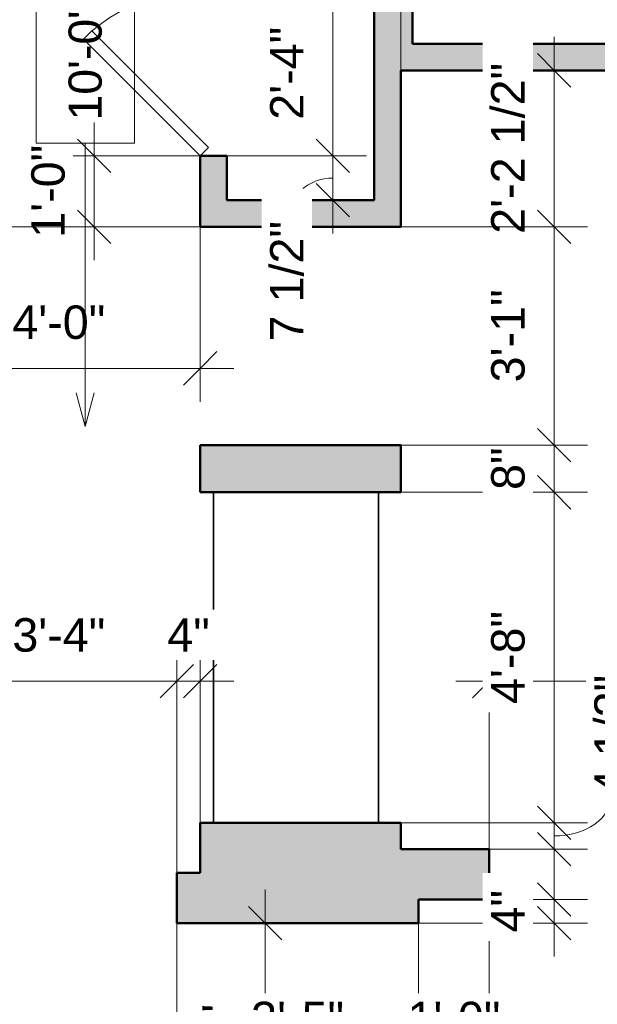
# Model space of a CAD drawing. Header units: inches. Extents: x -321 to 583, y -54 to 661.
# Tile 14 of 21: x 179 to 277, y 175 to 342. Entities that reach past the tile are written whole.
import ezdxf

# ---------------------------------------------------------------- set-up
doc = ezdxf.new("R2010")
doc.units = ezdxf.units.IN
doc.header["$MEASUREMENT"] = 0
for name, color, linetype, lineweight in [('A-ANNO-DIMS', 211, 'Continuous', 9), ('A-ANNO-DIMS-48', 211, 'Continuous', 9), ('A-DOOR', 31, 'Continuous', 18), ('A-WALL', 113, 'Continuous', 18), ('A-WALL-PATT', 111, 'Continuous', 18), ('G-ANNO-TEXT', 231, 'Continuous', 9), ('Q-CASE', 31, 'Continuous', 18)]:
    doc.layers.add(name, color=color, linetype=linetype, lineweight=lineweight)
doc.styles.add('Arial', font='arial.ttf', dxfattribs={"height": 5.669291})
doc.styles.add('Arial_1', font='arial.ttf', dxfattribs={"height": 5.625})
doc.dimstyles.new('Linear_-_3mm_Arial', dxfattribs={"dimscale": 12, "dimtxt": 5.784148, "dimasz": 0.472441, "dimexe": 0.472441, "dimexo": 0, "dimgap": 0.275591, "dimtad": 1, "dimrnd": 0.25, "dimzin": 3, "dimdsep": 46, "dimlunit": 4, "dimtxsty": 'Arial', "dimblk1": 'OBLIQUE', "dimblk2": 'OBLIQUE', "dimsah": 1, "dimcen": 0.09, "dimdle": 0.472441, "dimazin": 2, "dimtfac": 1, "dimtdec": 4, "dimtix": 1, "dimtmove": 0, "dimatfit": 3, "dimfxl": 1, "dimtvp": 1, "dimtfill": 1, "dimfrac": 2, "dimtolj": 1, "dimtzin": 0, "dimarcsym": 2})
doc.dimstyles.new('Linear_-_3mm_Arial_1', dxfattribs={"dimscale": 12, "dimtxt": 5.784148, "dimasz": 0.472441, "dimexe": 0.472441, "dimexo": 0, "dimgap": 0.275591, "dimtad": 1, "dimrnd": 0.25, "dimzin": 3, "dimdsep": 46, "dimlunit": 4, "dimtxsty": 'Arial', "dimblk1": 'OBLIQUE', "dimblk2": 'OBLIQUE', "dimsah": 1, "dimcen": 0.09, "dimdle": 0.472441, "dimazin": 2, "dimtfac": 1, "dimtdec": 4, "dimtix": 1, "dimtmove": 1, "dimatfit": 3, "dimfxl": 1, "dimtvp": 1, "dimtfill": 1, "dimfrac": 2, "dimtolj": 1, "dimtzin": 0, "dimarcsym": 2})

# ---------------------------------------------------------------- blocks, each defined once
blk = doc.blocks.new('Door_1 - 2_-4_ X 6_-8_-437402-2-2nd Floor Plan')
at = {"layer": 'A-DOOR', "lineweight": 35}
for p, q in [((12.59, -0.84), (-7.21, -20.63)), ((14, -2.25), (12.59, -0.84)), ((14, -2.25), (-5.79, -22.04)), ((-5.79, -22.04), (-7.21, -20.63))]:
    blk.add_line(p, q, dxfattribs=at)
at = {"layer": 'A-DOOR'}
blk.add_arc((14.07, -2.25), 28.07, 180, 220.8158, dxfattribs=at)
blk = doc.blocks.new('Casework 9 - Casework 9-472654-2-2nd Floor Plan')
at = {"layer": 'Q-CASE', "lineweight": 35}
for p, q in [((211.75, 261.5), (211.75, 205.5)), ((239.75, 205.5), (239.75, 261.5))]:
    blk.add_line(p, q, dxfattribs=at)
blk = doc.blocks.new('DIMBLOCK60-2-2nd Floor Plan')
at = {"layer": 'A-ANNO-DIMS-48'}
for p, q in [((243.5, 333), (243.5, 367.17)), ((421.5, 333), (421.5, 367.17)), ((237.83, 361.5), (427.17, 361.5)), ((243.5, 361.5), (243.5, 333)), ((421.5, 361.5), (421.5, 333))]:
    blk.add_line(p, q, dxfattribs=at)
at = {"layer": 'A-ANNO-DIMS-48', "lineweight": 35}
for p, q in [((243.5, 361.5), (246.33, 364.33)), ((421.5, 361.5), (424.33, 364.33)), ((243.5, 361.5), (240.67, 358.67)), ((421.5, 361.5), (418.67, 358.67))]:
    blk.add_line(p, q, dxfattribs=at)
at = {"layer": 'A-ANNO-DIMS-48', "color": 0, "insert": (320.26, 372.17), "char_height": 5.669, "width": 29.3657, "attachment_point": 1, "line_spacing_factor": 0.941778, "style": 'Arial', "bg_fill": 3, "box_fill_scale": 1.25, "bg_fill_color": 256, "bg_fill_true_color": 13158600, "bg_fill_transparency": 0}
blk.add_mtext('14\'-10"', dxfattribs=at)
blk = doc.blocks.new('_Oblique')
at = {"color": 0, "linetype": 'ByBlock', "lineweight": -2}
blk.add_line((-0.5, -0.5), (0.5, 0.5), dxfattribs=at)
blk = doc.blocks.new('DIMBLOCK110-2-2nd Floor Plan')
at = {"layer": 'A-ANNO-DIMS-48'}
for p, q in [((165.5, 197), (165.5, 235.17)), ((205.5, 197), (205.5, 235.17)), ((165.5, 229.5), (205.5, 229.5)), ((165.5, 229.5), (165.5, 197)), ((205.5, 229.5), (205.5, 197))]:
    blk.add_line(p, q, dxfattribs=at)
at = {"layer": 'A-ANNO-DIMS-48', "lineweight": 35}
for p, q in [((165.5, 229.5), (168.33, 232.33)), ((205.5, 229.5), (208.33, 232.33)), ((165.5, 229.5), (162.67, 226.66)), ((205.5, 229.5), (202.67, 226.66))]:
    blk.add_line(p, q, dxfattribs=at)
at = {"layer": 'A-ANNO-DIMS-48', "color": 0, "insert": (177.62, 240.16), "char_height": 5.669, "width": 18.9008, "attachment_point": 1, "line_spacing_factor": 0.941778, "style": 'Arial', "bg_fill": 3, "box_fill_scale": 1.25, "bg_fill_color": 256, "bg_fill_true_color": 13158600, "bg_fill_transparency": 0}
blk.add_mtext('3\'-4"', dxfattribs=at)
blk = doc.blocks.new('DIMBLOCK111-2-2nd Floor Plan')
at = {"layer": 'A-ANNO-DIMS-48'}
for p, q in [((205.5, 197), (205.5, 235.17)), ((209.5, 197.75), (209.5, 235.17)), ((205.5, 229.5), (215.17, 229.5)), ((205.5, 229.5), (205.5, 197)), ((209.5, 229.5), (209.5, 197.75))]:
    blk.add_line(p, q, dxfattribs=at)
at = {"layer": 'A-ANNO-DIMS-48', "lineweight": 35}
for p, q in [((205.5, 229.5), (208.33, 232.33)), ((209.5, 229.5), (212.33, 232.33)), ((205.5, 229.5), (202.67, 226.66)), ((209.5, 229.5), (206.67, 226.66))]:
    blk.add_line(p, q, dxfattribs=at)
at = {"layer": 'A-ANNO-DIMS-48', "color": 0, "insert": (203.9, 240.16), "char_height": 5.669, "width": 8.6495, "attachment_point": 1, "line_spacing_factor": 0.941778, "style": 'Arial', "bg_fill": 3, "box_fill_scale": 1.25, "bg_fill_color": 256, "bg_fill_true_color": 13158600, "bg_fill_transparency": 0}
blk.add_mtext('4"', dxfattribs=at)
blk = doc.blocks.new('DIMBLOCK112-2-2nd Floor Plan')
at = {"layer": 'A-ANNO-DIMS-48'}
for p, q in [((258.51, 201), (258.51, 235.17)), ((404.51, 201), (404.51, 235.17)), ((252.84, 229.5), (404.51, 229.5)), ((258.51, 229.5), (258.51, 201)), ((404.51, 229.5), (404.51, 201))]:
    blk.add_line(p, q, dxfattribs=at)
at = {"layer": 'A-ANNO-DIMS-48', "lineweight": 35}
for p, q in [((258.51, 229.5), (261.34, 232.33)), ((404.51, 229.5), (407.34, 232.33)), ((258.51, 229.5), (255.67, 226.66)), ((404.51, 229.5), (401.67, 226.66))]:
    blk.add_line(p, q, dxfattribs=at)
at = {"layer": 'A-ANNO-DIMS-48', "color": 0, "insert": (321.45, 240.16), "char_height": 5.669, "width": 24.1332, "attachment_point": 1, "line_spacing_factor": 0.941778, "style": 'Arial', "bg_fill": 3, "box_fill_scale": 1.25, "bg_fill_color": 256, "bg_fill_true_color": 13158600, "bg_fill_transparency": 0}
blk.add_mtext('12\'-2"', dxfattribs=at)
blk = doc.blocks.new('DIMBLOCK158-2-2nd Floor Plan')
at = {"layer": 'A-ANNO-DIMS-48'}
for p, q in [((269.5, 300.83), (269.5, 338.67)), ((243.75, 333), (275.17, 333)), ((269.5, 333), (243.75, 333)), ((243.5, 306.5), (275.17, 306.5)), ((269.5, 306.5), (243.5, 306.5))]:
    blk.add_line(p, q, dxfattribs=at)
at = {"layer": 'A-ANNO-DIMS-48', "lineweight": 35}
for p, q in [((269.5, 333), (266.67, 335.83)), ((269.5, 333), (272.33, 330.17)), ((269.5, 306.5), (266.67, 309.33)), ((269.5, 306.5), (272.33, 303.66))]:
    blk.add_line(p, q, dxfattribs=at)
at = {"layer": 'A-ANNO-DIMS-48', "color": 0, "insert": (258.83, 305.29), "char_height": 5.669, "width": 34.7049, "attachment_point": 1, "rotation": 90, "line_spacing_factor": 0.941778, "style": 'Arial', "bg_fill": 3, "box_fill_scale": 1.25, "bg_fill_color": 256, "bg_fill_true_color": 13158600, "bg_fill_transparency": 0}
blk.add_mtext('2\'-2 1/2"', dxfattribs=at)
blk = doc.blocks.new('DIMBLOCK159-2-2nd Floor Plan')
at = {"layer": 'A-ANNO-DIMS-48', "lineweight": 35}
for p, q in [((269.5, 205.5), (266.67, 208.33)), ((269.5, 205.5), (272.33, 202.66)), ((269.5, 201), (266.67, 203.83)), ((269.5, 201), (272.33, 198.17))]:
    blk.add_line(p, q, dxfattribs=at)
at = {"layer": 'A-ANNO-DIMS-48'}
for p, q in [((243.5, 205.5), (275.17, 205.5)), ((269.5, 205.5), (243.5, 205.5)), ((269.5, 195.33), (269.5, 205.5)), ((243.75, 201), (275.17, 201)), ((269.5, 201), (243.75, 201))]:
    blk.add_line(p, q, dxfattribs=at)
blk.add_ellipse((269.5, 210.14), major_axis=(9.74, 0), ratio=0.707116, start_param=4.712389, end_param=6.283185, dxfattribs=at)
at = {"layer": 'A-ANNO-DIMS-48', "color": 0, "insert": (276.33, 210.14), "char_height": 5.669, "width": 24.4536, "attachment_point": 1, "rotation": 90, "line_spacing_factor": 0.941778, "style": 'Arial', "bg_fill": 3, "box_fill_scale": 1.25, "bg_fill_color": 256, "bg_fill_true_color": 13158600, "bg_fill_transparency": 0}
blk.add_mtext('4 1/2"', dxfattribs=at)
blk = doc.blocks.new('DIMBLOCK160-2-2nd Floor Plan')
at = {"layer": 'A-ANNO-DIMS-48', "lineweight": 35}
for p, q in [((269.5, 261.5), (266.67, 264.33)), ((269.5, 261.5), (272.33, 258.66)), ((269.5, 205.5), (266.67, 208.33)), ((269.5, 205.5), (272.33, 202.66))]:
    blk.add_line(p, q, dxfattribs=at)
at = {"layer": 'A-ANNO-DIMS-48'}
for p, q in [((243.5, 261.5), (275.17, 261.5)), ((269.5, 261.5), (243.5, 261.5)), ((269.5, 205.5), (269.5, 261.5)), ((243.5, 205.5), (275.17, 205.5)), ((269.5, 205.5), (243.5, 205.5))]:
    blk.add_line(p, q, dxfattribs=at)
at = {"layer": 'A-ANNO-DIMS-48', "color": 0, "insert": (258.83, 225.62), "char_height": 5.669, "width": 18.9008, "attachment_point": 1, "rotation": 90, "line_spacing_factor": 0.941778, "style": 'Arial', "bg_fill": 3, "box_fill_scale": 1.25, "bg_fill_color": 256, "bg_fill_true_color": 13158600, "bg_fill_transparency": 0}
blk.add_mtext('4\'-8"', dxfattribs=at)
blk = doc.blocks.new('DIMBLOCK161-2-2nd Floor Plan')
at = {"layer": 'A-ANNO-DIMS-48', "lineweight": 35}
for p, q in [((269.5, 269.5), (266.67, 272.33)), ((269.5, 269.5), (272.33, 266.66)), ((269.5, 261.5), (266.67, 264.33)), ((269.5, 261.5), (272.33, 258.66))]:
    blk.add_line(p, q, dxfattribs=at)
at = {"layer": 'A-ANNO-DIMS-48'}
for p, q in [((243.5, 269.5), (275.17, 269.5)), ((269.5, 269.5), (243.5, 269.5)), ((269.5, 261.5), (269.5, 269.5)), ((243.5, 261.5), (275.17, 261.5)), ((269.5, 261.5), (243.5, 261.5))]:
    blk.add_line(p, q, dxfattribs=at)
at = {"layer": 'A-ANNO-DIMS-48', "color": 0, "insert": (258.83, 261.89), "char_height": 5.669, "width": 8.6495, "attachment_point": 1, "rotation": 90, "line_spacing_factor": 0.941778, "style": 'Arial', "bg_fill": 3, "box_fill_scale": 1.25, "bg_fill_color": 256, "bg_fill_true_color": 13158600, "bg_fill_transparency": 0}
blk.add_mtext('8"', dxfattribs=at)
blk = doc.blocks.new('DIMBLOCK162-2-2nd Floor Plan')
at = {"layer": 'A-ANNO-DIMS-48'}
for p, q in [((269.5, 269.5), (269.5, 312.17)), ((239, 306.5), (275.17, 306.5)), ((269.5, 306.5), (239, 306.5)), ((243.5, 269.5), (275.17, 269.5)), ((269.5, 269.5), (243.5, 269.5))]:
    blk.add_line(p, q, dxfattribs=at)
at = {"layer": 'A-ANNO-DIMS-48', "lineweight": 35}
for p, q in [((269.5, 306.5), (266.67, 309.33)), ((269.5, 306.5), (272.33, 303.66)), ((269.5, 269.5), (266.67, 272.33)), ((269.5, 269.5), (272.33, 266.66))]:
    blk.add_line(p, q, dxfattribs=at)
at = {"layer": 'A-ANNO-DIMS-48', "color": 0, "insert": (258.83, 280.12), "char_height": 5.669, "width": 18.9008, "attachment_point": 1, "rotation": 90, "line_spacing_factor": 0.941778, "style": 'Arial', "bg_fill": 3, "box_fill_scale": 1.25, "bg_fill_color": 256, "bg_fill_true_color": 13158600, "bg_fill_transparency": 0}
blk.add_mtext('3\'-1"', dxfattribs=at)
blk = doc.blocks.new('DIMBLOCK163-2-2nd Floor Plan')
at = {"layer": 'A-ANNO-DIMS-48'}
for p, q in [((220.5, 194.17), (220.5, 132)), ((245.58, 188.5), (214.83, 188.5)), ((220.5, 188.5), (245.58, 188.5)), ((244.25, 132), (214.83, 132)), ((220.5, 132), (244.25, 132))]:
    blk.add_line(p, q, dxfattribs=at)
at = {"layer": 'A-ANNO-DIMS-48', "lineweight": 35}
for p, q in [((220.5, 188.5), (217.67, 191.33)), ((220.5, 188.5), (223.33, 185.66)), ((220.5, 132), (217.67, 134.83)), ((220.5, 132), (223.33, 129.17))]:
    blk.add_line(p, q, dxfattribs=at)
at = {"layer": 'A-ANNO-DIMS-48', "color": 0, "insert": (209.83, 145.79), "char_height": 5.669, "width": 34.7049, "attachment_point": 1, "rotation": 90, "line_spacing_factor": 0.941778, "style": 'Arial', "bg_fill": 3, "box_fill_scale": 1.25, "bg_fill_color": 256, "bg_fill_true_color": 13158600, "bg_fill_transparency": 0}
blk.add_mtext('4\'-8 1/2"', dxfattribs=at)
blk = doc.blocks.new('DIMBLOCK194-2-2nd Floor Plan')
at = {"layer": 'A-ANNO-DIMS-48'}
for p, q in [((205.5, 188.5), (205.5, 158.83)), ((205.5, 164.5), (205.5, 188.5)), ((246.5, 188.5), (246.5, 158.83)), ((246.5, 164.5), (246.5, 188.5)), ((199.83, 164.5), (246.5, 164.5))]:
    blk.add_line(p, q, dxfattribs=at)
at = {"layer": 'A-ANNO-DIMS-48', "lineweight": 35}
for p, q in [((205.5, 164.5), (208.33, 167.33)), ((246.5, 164.5), (249.33, 167.33)), ((205.5, 164.5), (202.67, 161.66)), ((246.5, 164.5), (243.67, 161.66))]:
    blk.add_line(p, q, dxfattribs=at)
at = {"layer": 'A-ANNO-DIMS-48', "color": 0, "insert": (218.12, 175.16), "char_height": 5.669, "width": 18.9008, "attachment_point": 1, "line_spacing_factor": 0.941778, "style": 'Arial', "bg_fill": 3, "box_fill_scale": 1.25, "bg_fill_color": 256, "bg_fill_true_color": 13158600, "bg_fill_transparency": 0}
blk.add_mtext('3\'-5"', dxfattribs=at)
blk = doc.blocks.new('DIMBLOCK195-2-2nd Floor Plan')
at = {"layer": 'A-ANNO-DIMS-48'}
for p, q in [((258.51, 192.5), (258.51, 158.83)), ((258.51, 164.5), (258.51, 192.5)), ((246.5, 188.5), (246.5, 158.83)), ((246.5, 164.5), (246.5, 188.5)), ((246.5, 164.5), (264.18, 164.5))]:
    blk.add_line(p, q, dxfattribs=at)
at = {"layer": 'A-ANNO-DIMS-48', "lineweight": 35}
for p, q in [((246.5, 164.5), (249.33, 167.33)), ((258.51, 164.5), (261.34, 167.33)), ((246.5, 164.5), (243.67, 161.66)), ((258.51, 164.5), (255.67, 161.66))]:
    blk.add_line(p, q, dxfattribs=at)
at = {"layer": 'A-ANNO-DIMS-48', "color": 0, "insert": (244.63, 175.16), "char_height": 5.669, "width": 18.9008, "attachment_point": 1, "line_spacing_factor": 0.941778, "style": 'Arial', "bg_fill": 3, "box_fill_scale": 1.25, "bg_fill_color": 256, "bg_fill_true_color": 13158600, "bg_fill_transparency": 0}
blk.add_mtext('1\'-0"', dxfattribs=at)
blk = doc.blocks.new('DIMBLOCK196-2-2nd Floor Plan')
at = {"layer": 'A-ANNO-DIMS-48'}
for p, q in [((269.5, 182.83), (269.5, 198.17)), ((247.11, 192.5), (275.17, 192.5)), ((269.5, 192.5), (247.11, 192.5)), ((241.25, 188.5), (275.17, 188.5)), ((269.5, 188.5), (241.25, 188.5))]:
    blk.add_line(p, q, dxfattribs=at)
at = {"layer": 'A-ANNO-DIMS-48', "lineweight": 35}
for p, q in [((269.5, 192.5), (266.67, 195.33)), ((269.5, 192.5), (272.33, 189.67)), ((269.5, 188.5), (266.67, 191.33)), ((269.5, 188.5), (272.33, 185.66))]:
    blk.add_line(p, q, dxfattribs=at)
at = {"layer": 'A-ANNO-DIMS-48', "color": 0, "insert": (258.83, 186.89), "char_height": 5.669, "width": 8.6495, "attachment_point": 1, "rotation": 90, "line_spacing_factor": 0.941778, "style": 'Arial', "bg_fill": 3, "box_fill_scale": 1.25, "bg_fill_color": 256, "bg_fill_true_color": 13158600, "bg_fill_transparency": 0}
blk.add_mtext('4"', dxfattribs=at)
blk = doc.blocks.new('DIMBLOCK200-2-2nd Floor Plan')
at = {"layer": 'A-ANNO-DIMS-48', "lineweight": 35}
for p, q in [((232, 346.5), (229.17, 349.33)), ((232, 346.5), (234.83, 343.66)), ((232, 318.5), (229.17, 321.33)), ((232, 318.5), (234.83, 315.66))]:
    blk.add_line(p, q, dxfattribs=at)
at = {"layer": 'A-ANNO-DIMS-48'}
for p, q in [((214, 346.5), (237.67, 346.5)), ((232, 346.5), (214, 346.5)), ((232, 346.5), (232, 318.5)), ((214, 318.5), (237.67, 318.5)), ((232, 318.5), (214, 318.5))]:
    blk.add_line(p, q, dxfattribs=at)
at = {"layer": 'A-ANNO-DIMS-48', "color": 0, "insert": (221.33, 324.62), "char_height": 5.669, "width": 18.9008, "attachment_point": 1, "rotation": 90, "line_spacing_factor": 0.941778, "style": 'Arial', "bg_fill": 3, "box_fill_scale": 1.25, "bg_fill_color": 256, "bg_fill_true_color": 13158600, "bg_fill_transparency": 0}
blk.add_mtext('2\'-4"', dxfattribs=at)
blk = doc.blocks.new('DIMBLOCK201-2-2nd Floor Plan')
at = {"layer": 'A-ANNO-DIMS-48', "lineweight": 35}
for p, q in [((232, 318.5), (229.17, 321.33)), ((232, 318.5), (234.83, 315.66)), ((232, 311), (229.17, 313.83)), ((232, 311), (234.83, 308.16))]:
    blk.add_line(p, q, dxfattribs=at)
at = {"layer": 'A-ANNO-DIMS-48'}
for p, q in [((214, 318.5), (237.67, 318.5)), ((232, 318.5), (214, 318.5)), ((232, 318.5), (232, 305.33)), ((214.22, 311), (237.67, 311)), ((232, 311), (214.22, 311))]:
    blk.add_line(p, q, dxfattribs=at)
blk.add_ellipse((232, 307.43), major_axis=(7.76, 0), ratio=0.943159, start_param=1.570796, end_param=3.141593, dxfattribs=at)
at = {"layer": 'A-ANNO-DIMS-48', "color": 0, "insert": (221.33, 287.05), "char_height": 5.669, "width": 24.4536, "attachment_point": 1, "rotation": 90, "line_spacing_factor": 0.941778, "style": 'Arial', "bg_fill": 3, "box_fill_scale": 1.25, "bg_fill_color": 256, "bg_fill_true_color": 13158600, "bg_fill_transparency": 0}
blk.add_mtext('7 1/2"', dxfattribs=at)
blk = doc.blocks.new('DIMBLOCK202-2-2nd Floor Plan')
at = {"layer": 'A-ANNO-DIMS-48'}
for p, q in [((161.5, 312.49), (161.5, 276.83)), ((161.5, 282.5), (161.5, 312.49)), ((209.5, 310.75), (209.5, 276.83)), ((209.5, 282.5), (209.5, 310.75)), ((155.83, 282.5), (215.17, 282.5))]:
    blk.add_line(p, q, dxfattribs=at)
at = {"layer": 'A-ANNO-DIMS-48', "lineweight": 35}
for p, q in [((161.5, 282.5), (164.33, 285.33)), ((209.5, 282.5), (212.33, 285.33)), ((161.5, 282.5), (158.67, 279.66)), ((209.5, 282.5), (206.67, 279.66))]:
    blk.add_line(p, q, dxfattribs=at)
at = {"layer": 'A-ANNO-DIMS-48', "color": 0, "insert": (177.62, 293.16), "char_height": 5.669, "width": 18.9008, "attachment_point": 1, "line_spacing_factor": 0.941778, "style": 'Arial', "bg_fill": 3, "box_fill_scale": 1.25, "bg_fill_color": 256, "bg_fill_true_color": 13158600, "bg_fill_transparency": 0}
blk.add_mtext('4\'-0"', dxfattribs=at)
blk = doc.blocks.new('DIMBLOCK203-2-2nd Floor Plan')
at = {"layer": 'A-ANNO-DIMS-48'}
for p, q in [((191.5, 324.17), (191.5, 300.83)), ((210.92, 318.5), (185.83, 318.5)), ((191.5, 318.5), (210.92, 318.5)), ((209.5, 306.5), (185.83, 306.5)), ((191.5, 306.5), (209.5, 306.5))]:
    blk.add_line(p, q, dxfattribs=at)
at = {"layer": 'A-ANNO-DIMS-48', "lineweight": 35}
for p, q in [((191.5, 318.5), (188.67, 321.33)), ((191.5, 318.5), (194.33, 315.66)), ((191.5, 306.5), (188.67, 309.33)), ((191.5, 306.5), (194.33, 303.66))]:
    blk.add_line(p, q, dxfattribs=at)
at = {"layer": 'A-ANNO-DIMS-48', "color": 0, "insert": (180.83, 304.62), "char_height": 5.669, "width": 18.9008, "attachment_point": 1, "rotation": 90, "line_spacing_factor": 0.941778, "style": 'Arial', "bg_fill": 3, "box_fill_scale": 1.25, "bg_fill_color": 256, "bg_fill_true_color": 13158600, "bg_fill_transparency": 0}
blk.add_mtext('1\'-0"', dxfattribs=at)
blk = doc.blocks.new('DIMBLOCK204-2-2nd Floor Plan')
at = {"layer": 'A-ANNO-DIMS-48'}
for p, q in [((173.5, 397.17), (173.5, 300.83)), ((209.25, 391.5), (167.83, 391.5)), ((173.5, 391.5), (209.25, 391.5)), ((209.5, 306.5), (167.83, 306.5)), ((173.5, 306.5), (209.5, 306.5))]:
    blk.add_line(p, q, dxfattribs=at)
at = {"layer": 'A-ANNO-DIMS-48', "lineweight": 35}
for p, q in [((173.5, 391.5), (170.67, 394.33)), ((173.5, 391.5), (176.33, 388.66)), ((173.5, 306.5), (170.67, 309.33)), ((173.5, 306.5), (176.33, 303.66))]:
    blk.add_line(p, q, dxfattribs=at)
at = {"layer": 'A-ANNO-DIMS-48', "color": 0, "insert": (162.83, 341.12), "char_height": 5.669, "width": 18.9008, "attachment_point": 1, "rotation": 90, "line_spacing_factor": 0.941778, "style": 'Arial', "bg_fill": 3, "box_fill_scale": 1.25, "bg_fill_color": 256, "bg_fill_true_color": 13158600, "bg_fill_transparency": 0}
blk.add_mtext('7\'-1"', dxfattribs=at)

msp = doc.modelspace()

# ---------------------------------------------------------------- hatches: boundary and pattern name
at = {"layer": 'A-WALL-PATT'}
for points in [[(239, 333), (245.5, 333), (245.5, 396.246), (239, 396.246), (239, 391.496)], [(421.5, 333), (421.5, 337.5), (245.5, 337.5), (245.5, 333), (379.404, 333)], [(243.5, 306.496), (243.5, 333), (239, 333), (239, 306.496)], [(239, 306.496), (239, 310.996), (214, 310.996), (214, 306.496)], [(243.5, 261.496), (243.5, 269.496), (209.5, 269.496), (209.5, 261.496)], [(209.5, 188.496), (241.25, 188.496), (241.25, 192.996), (243.5, 192.996), (243.5, 205.496), (209.5, 205.496), (209.5, 196.996)], [(246.5, 188.496), (246.5, 192.5), (243.5, 192.5), (243.5, 192.996), (241.25, 192.996), (241.25, 188.496)]]:
    msp.add_hatch(color=256, dxfattribs=at).paths.add_polyline_path(points)
h = msp.add_hatch(color=256, dxfattribs=at)
h.paths.add_polyline_path([(214, 306.496), (214, 318.496), (209.5, 318.496), (209.5, 306.496)])
h.paths.add_polyline_path([(214, 346.496), (214, 358.496), (209.5, 358.496), (209.5, 346.496)])
h.paths.add_polyline_path([(214, 386.496), (214, 391.496), (209.5, 391.496), (209.5, 386.496)])
h = msp.add_hatch(color=256, dxfattribs=at)
h.paths.add_polyline_path([(421.5, 192.5), (421.5, 201), (404.506, 201), (404.506, 192.5)])
h.paths.add_polyline_path([(258.506, 192.5), (258.506, 201), (243.5, 201), (243.5, 192.5), (254.88, 192.5)])
h = msp.add_hatch(color=256, dxfattribs=at)
h.paths.add_polyline_path([(209.5, 188.496), (209.5, 196.996), (205.5, 196.996), (205.5, 188.496)])
h.paths.add_polyline_path([(165.5, 188.496), (165.5, 196.996), (161.5, 196.996), (161.5, 188.496)])

# ---------------------------------------------------------------- linework, layer by layer
at = {"layer": 'A-WALL', "lineweight": 50}
for p, q in [((245.5, 337.5), (245.5, 396.246)), ((239, 391.496), (239, 333)), ((428, 337.5), (245.5, 337.5)), ((239, 333), (239, 310.996)), ((243.5, 333), (421.5, 333)), ((243.5, 306.496), (243.5, 333)), ((214, 318.496), (209.5, 318.496)), ((209.5, 318.496), (209.5, 306.496)), ((214, 310.996), (214, 318.496)), ((239, 310.996), (214, 310.996)), ((209.5, 306.496), (243.5, 306.496)), ((243.5, 269.496), (209.5, 269.496)), ((209.5, 269.496), (209.5, 261.496)), ((243.5, 261.496), (243.5, 269.496)), ((209.5, 261.496), (243.5, 261.496)), ((243.5, 205.496), (209.5, 205.496)), ((209.5, 205.496), (209.5, 196.996)), ((243.5, 201), (243.5, 205.496)), ((258.506, 201), (243.5, 201)), ((258.506, 192.5), (258.506, 201)), ((209.5, 196.996), (205.5, 196.996)), ((205.5, 196.996), (205.5, 188.496)), ((246.5, 192.5), (258.506, 192.5)), ((246.5, 188.496), (246.5, 192.5)), ((205.5, 188.496), (246.5, 188.496))]:
    msp.add_line(p, q, dxfattribs=at)

# ---------------------------------------------------------------- block references
at = {"layer": 'A-DOOR', "lineweight": 35, "rotation": 269.9999999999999}
msp.add_blockref('Door_1 - 2_-4_ X 6_-8_-437402-2-2nd Floor Plan', (211.75, 332.496), dxfattribs=at)
at = {"layer": 'Q-CASE', "lineweight": 35}
msp.add_blockref('Casework 9 - Casework 9-472654-2-2nd Floor Plan', (0, 0), dxfattribs=at)

# ---------------------------------------------------------------- next in the draw order: dimensions: what is measured, and where the dimension line sits
at = {"layer": 'A-ANNO-DIMS'}
for base, p1, p2, override, picture, middle in [((421.5, 361.5), (243.5, 333), (421.5, 333), {"dimpost": '<>', "dimfxl": 178}, 'DIMBLOCK60-2-2nd Floor Plan', (332.5, 367.702)), ((205.5, 229.496), (165.5, 196.996), (205.5, 196.996), {"dimpost": '<>', "dimfxl": 40}, 'DIMBLOCK110-2-2nd Floor Plan', (185.5, 235.699)), ((404.506, 229.496), (258.506, 201), (404.506, 201), {"dimpost": '<>', "dimfxl": 146}, 'DIMBLOCK112-2-2nd Floor Plan', (331.506, 235.649))]:
    dim = msp.add_linear_dim(base=base, p1=p1, p2=p2, dimstyle='Linear_-_3mm_Arial', override=override, dxfattribs=at)
    dim.commit()
    dim.dimension.update_dxf_attribs({"geometry": picture, "text_midpoint": middle})
dim = msp.add_linear_dim(base=(220.5, 132), p1=(245.584, 188.496), p2=(244.25, 132), angle=90, dimstyle='Linear_-_3mm_Arial', override={"dimpost": '<>', "dimfxl": 56.511607}, dxfattribs=at)
dim.commit()
dim.dimension.update_dxf_attribs({"geometry": 'DIMBLOCK163-2-2nd Floor Plan', "text_midpoint": (214.262, 160.248)})

# ---------------------------------------------------------------- next in the draw order: dimensions: what is measured, and where the dimension line sits
for base, p1, p2, override, picture, middle in [((232, 318.496), (214, 346.496), (214, 318.496), {"dimpost": '<>', "dimfxl": 28}, 'DIMBLOCK200-2-2nd Floor Plan', (225.847, 332.496)), ((269.5, 333), (243.5, 306.496), (243.75, 333), {"dimpost": '<>', "dimfxl": 26.505321}, 'DIMBLOCK158-2-2nd Floor Plan', (263.262, 319.748))]:
    dim = msp.add_linear_dim(base=base, p1=p1, p2=p2, angle=90, dimstyle='Linear_-_3mm_Arial', override=override, dxfattribs=at)
    dim.commit()
    dim.dimension.update_dxf_attribs({"geometry": picture, "text_midpoint": middle})
for base, p1, p2, override, picture, middle in [((209.5, 229.496), (205.5, 196.996), (209.5, 197.755), {"dimpost": '<>', "dimfxl": 4.071335}, 'DIMBLOCK111-2-2nd Floor Plan', (207.5, 235.638)), ((246.5, 164.496), (205.5, 188.496), (246.5, 188.496), {"dimpost": '<>', "dimfxl": 41}, 'DIMBLOCK194-2-2nd Floor Plan', (226, 170.699))]:
    dim = msp.add_linear_dim(base=base, p1=p1, p2=p2, dimstyle='Linear_-_3mm_Arial', override=override, dxfattribs=at)
    dim.commit()
    dim.dimension.update_dxf_attribs({"geometry": picture, "text_midpoint": middle})
dim = msp.add_linear_dim(base=(269.5, 205.496), p1=(243.75, 201), p2=(243.5, 205.496), angle=90, dimstyle='Linear_-_3mm_Arial_1', override={"dimpost": '<>', "dimfxl": 4.502799}, dxfattribs=at)
dim.commit()
dim.dimension.update_dxf_attribs({"geometry": 'DIMBLOCK159-2-2nd Floor Plan', "text_midpoint": (280.112, 222.365), "dimtype": 160, "text_rotation": 90})

# ---------------------------------------------------------------- next in the draw order: dimensions: what is measured, and where the dimension line sits
dim = msp.add_linear_dim(base=(232, 310.996), p1=(214, 318.496), p2=(214.217, 310.996), angle=90, dimstyle='Linear_-_3mm_Arial_1', override={"dimpost": '<>', "dimfxl": 7.503149}, dxfattribs=at)
dim.commit()
dim.dimension.update_dxf_attribs({"geometry": 'DIMBLOCK201-2-2nd Floor Plan', "text_midpoint": (225.112, 299.279), "dimtype": 160, "text_rotation": 90})
dim = msp.add_linear_dim(base=(269.5, 261.496), p1=(243.5, 205.496), p2=(243.5, 261.496), angle=90, dimstyle='Linear_-_3mm_Arial', override={"dimpost": '<>', "dimfxl": 56}, dxfattribs=at)
dim.commit()
dim.dimension.update_dxf_attribs({"geometry": 'DIMBLOCK160-2-2nd Floor Plan', "text_midpoint": (263.298, 233.496)})
dim = msp.add_linear_dim(base=(258.506, 164.496), p1=(246.5, 188.496), p2=(258.506, 192.5), dimstyle='Linear_-_3mm_Arial', override={"dimpost": '<>', "dimfxl": 12.656128}, dxfattribs=at)
dim.commit()
dim.dimension.update_dxf_attribs({"geometry": 'DIMBLOCK195-2-2nd Floor Plan', "text_midpoint": (252.503, 170.698)})

# ---------------------------------------------------------------- next in the draw order: dimensions: what is measured, and where the dimension line sits
dim = msp.add_linear_dim(base=(209.5, 282.496), p1=(161.5, 312.489), p2=(209.5, 310.746), dimstyle='Linear_-_3mm_Arial', override={"dimpost": '<>', "dimfxl": 48.031631}, dxfattribs=at)
dim.commit()
dim.dimension.update_dxf_attribs({"geometry": 'DIMBLOCK202-2-2nd Floor Plan', "text_midpoint": (185.5, 288.698)})
for base, p1, p2, override, picture, middle in [((269.5, 269.496), (243.5, 261.496), (243.5, 269.496), {"dimpost": '<>', "dimfxl": 8}, 'DIMBLOCK161-2-2nd Floor Plan', (263.298, 265.496)), ((269.5, 192.5), (241.25, 188.496), (247.106, 192.5), {"dimpost": '<>', "dimfxl": 7.093997}, 'DIMBLOCK196-2-2nd Floor Plan', (263.358, 190.498))]:
    dim = msp.add_linear_dim(base=base, p1=p1, p2=p2, angle=90, dimstyle='Linear_-_3mm_Arial', override=override, dxfattribs=at)
    dim.commit()
    dim.dimension.update_dxf_attribs({"geometry": picture, "text_midpoint": middle})

# ---------------------------------------------------------------- next in the draw order: linework, layer by layer
at = {"layer": 'G-ANNO-TEXT', "color": 7}
for q in [(188.445, 278.329), (191.483, 278.329)]:
    msp.add_line((189.964, 272.659), q, dxfattribs=at)

# ---------------------------------------------------------------- next in the draw order: dimensions: what is measured, and where the dimension line sits
at = {"layer": 'A-ANNO-DIMS'}
for base, p1, p2, override, picture, middle in [((191.5, 306.496), (210.917, 318.496), (209.5, 306.496), {"dimpost": '<>', "dimfxl": 12.083387}, 'DIMBLOCK203-2-2nd Floor Plan', (185.298, 312.496)), ((269.5, 306.496), (243.5, 269.496), (239, 306.496), {"dimpost": '<>', "dimfxl": 37.272644}, 'DIMBLOCK162-2-2nd Floor Plan', (263.296, 287.996))]:
    dim = msp.add_linear_dim(base=base, p1=p1, p2=p2, angle=90, dimstyle='Linear_-_3mm_Arial', override=override, dxfattribs=at)
    dim.commit()
    dim.dimension.update_dxf_attribs({"geometry": picture, "text_midpoint": middle})

# ---------------------------------------------------------------- next in the draw order: dimensions: what is measured, and where the dimension line sits
dim = msp.add_linear_dim(base=(173.5, 306.496), p1=(209.25, 391.496), p2=(209.5, 306.496), angle=90, dimstyle='Linear_-_3mm_Arial', override={"dimpost": '<>', "dimfxl": 85.000368}, dxfattribs=at)
dim.commit()
dim.dimension.update_dxf_attribs({"geometry": 'DIMBLOCK204-2-2nd Floor Plan', "text_midpoint": (167.347, 348.996)})

# ---------------------------------------------------------------- next in the draw order: linework, layer by layer
at = {"layer": 'G-ANNO-TEXT', "color": 7}
msp.add_line((189.964, 272.659), (189.964, 320.659), dxfattribs=at)
at = {"layer": 'G-ANNO-TEXT', "color": 7, "flags": 128}
msp.add_lwpolyline([(181.687, 320.659), (181.687, 367.722), (198.362, 367.722), (198.362, 320.659)], close=True, dxfattribs=at)

# ---------------------------------------------------------------- next in the draw order: texts
at = {"layer": 'G-ANNO-TEXT', "color": 7, "insert": (187.152, 324.499), "char_height": 5.625, "width": 47.571, "attachment_point": 1, "rotation": 90, "style": 'Arial_1'}
msp.add_mtext('10\'-0" CLG', dxfattribs=at)

doc.saveas('drawing.dxf')
